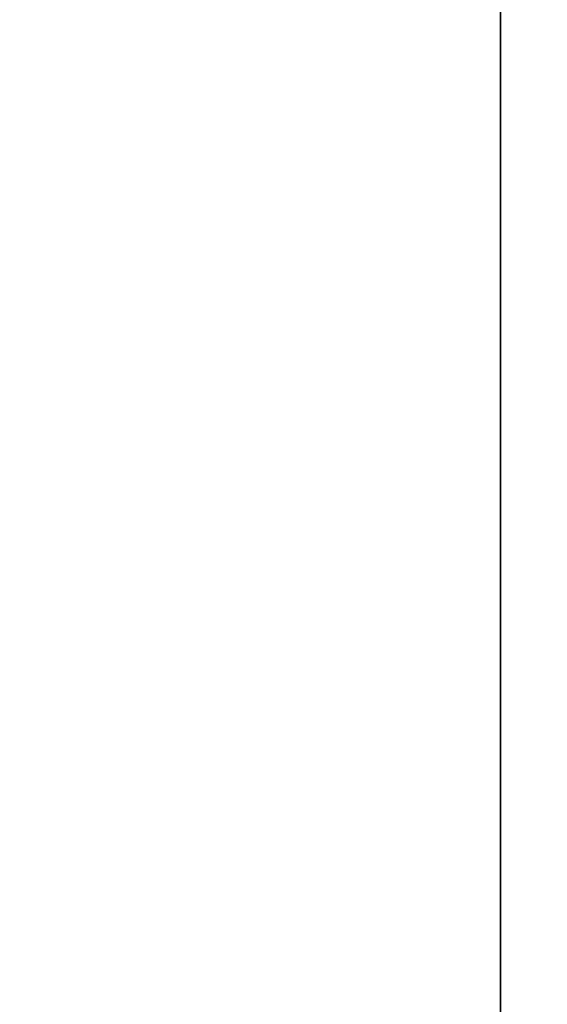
# Model space of a CAD drawing. Extents: x -4.8 to 55.9, y -3 to 25.9.
# Tile 127 of 256: x 20.296 to 20.41, y 1.343 to 1.556. Entities that reach past the tile are written whole.
import ezdxf

# ---------------------------------------------------------------- set-up
doc = ezdxf.new("R2010")
doc.units = 0

# ---------------------------------------------------------------- blocks, each defined once
blk = doc.blocks.new('Box-638355a3-c890-4fd0-b728-b39c41c250b5')
at = {"color": 253, "linetype": 'Continuous', "true_color": 0xa0a0a0, "transparency": 33554687}
mesh = blk.add_polyface(dxfattribs=at)
corners = [(0, 0), (54, 0), (54, 24), (0, 24), (0, 0, 0.01), (54, 0, 0.01), (54, 24, 0.01), (0, 24, 0.01)]
mesh.append_faces([[corners[k] for k in face] for face in [(0, 1, 2, 3), (4, 5, 6, 7), (0, 1, 5, 4), (1, 2, 6, 5), (2, 3, 7, 6), (3, 0, 4, 7)]], dxfattribs={"color": 253})
blk = doc.blocks.new('Box-07747896-d056-4941-b30d-9d22ee5c5ea8')
at = {"color": 253, "linetype": 'Continuous', "true_color": 0xa0a0a0, "transparency": 33554687}
mesh = blk.add_polyface(dxfattribs=at)
corners = [(0, 0), (54, 0), (54, 24), (0, 24), (0, 0, 0.01), (54, 0, 0.01), (54, 24, 0.01), (0, 24, 0.01)]
mesh.append_faces([[corners[k] for k in face] for face in [(0, 1, 2, 3), (4, 5, 6, 7), (0, 1, 5, 4), (1, 2, 6, 5), (2, 3, 7, 6), (3, 0, 4, 7)]], dxfattribs={"color": 253})
blk = doc.blocks.new('8e6bfa97-ff45-4f4a-9ec3-150c76c71b82')
at = {"linetype": 'Continuous', "transparency": 33554687}
for name, p in [('Box-638355a3-c890-4fd0-b728-b39c41c250b5', (0, 0)), ('Box-07747896-d056-4941-b30d-9d22ee5c5ea8', (0, 0, 20.99))]:
    blk.add_blockref(name, p, dxfattribs=at)
blk = doc.blocks.new('CoilBox-7c468dd6-1e64-4828-8ac0-1202d16b9501')
at = {"color": 251, "linetype": 'Continuous', "true_color": 0x5b5b5b, "transparency": 33554687}
mesh = blk.add_polyface(dxfattribs=at)
corners = [(0, 0), (32, 0), (32, 2), (0, 2), (0, 0, 20.06), (32, 0, 20.06), (32, 2, 20.06), (0, 2, 20.06)]
mesh.append_faces([[corners[k] for k in face] for face in [(0, 1, 2, 3), (4, 5, 6, 7), (0, 1, 5, 4), (1, 2, 6, 5), (2, 3, 7, 6), (3, 0, 4, 7)]], dxfattribs={"color": 251})
blk = doc.blocks.new('d4d77ecf-480a-4364-8212-91f12c60227c')
at = {"linetype": 'Continuous', "transparency": 33554687}
blk.add_blockref('CoilBox-7c468dd6-1e64-4828-8ac0-1202d16b9501', (0, 0), dxfattribs=at)
blk = doc.blocks.new('67c062c2-fe4f-4682-81bf-4f6e360278ac')
at = {"linetype": 'Continuous', "transparency": 33554687}
for name, p in [('8e6bfa97-ff45-4f4a-9ec3-150c76c71b82', (0, 0)), ('d4d77ecf-480a-4364-8212-91f12c60227c', (20.4, 1, 0.2))]:
    blk.add_blockref(name, p, dxfattribs=at)

msp = doc.modelspace()

# ---------------------------------------------------------------- block references
at = {"transparency": 33554687}
msp.add_blockref('67c062c2-fe4f-4682-81bf-4f6e360278ac', (0, 0), dxfattribs=at)

doc.saveas('drawing.dxf')
